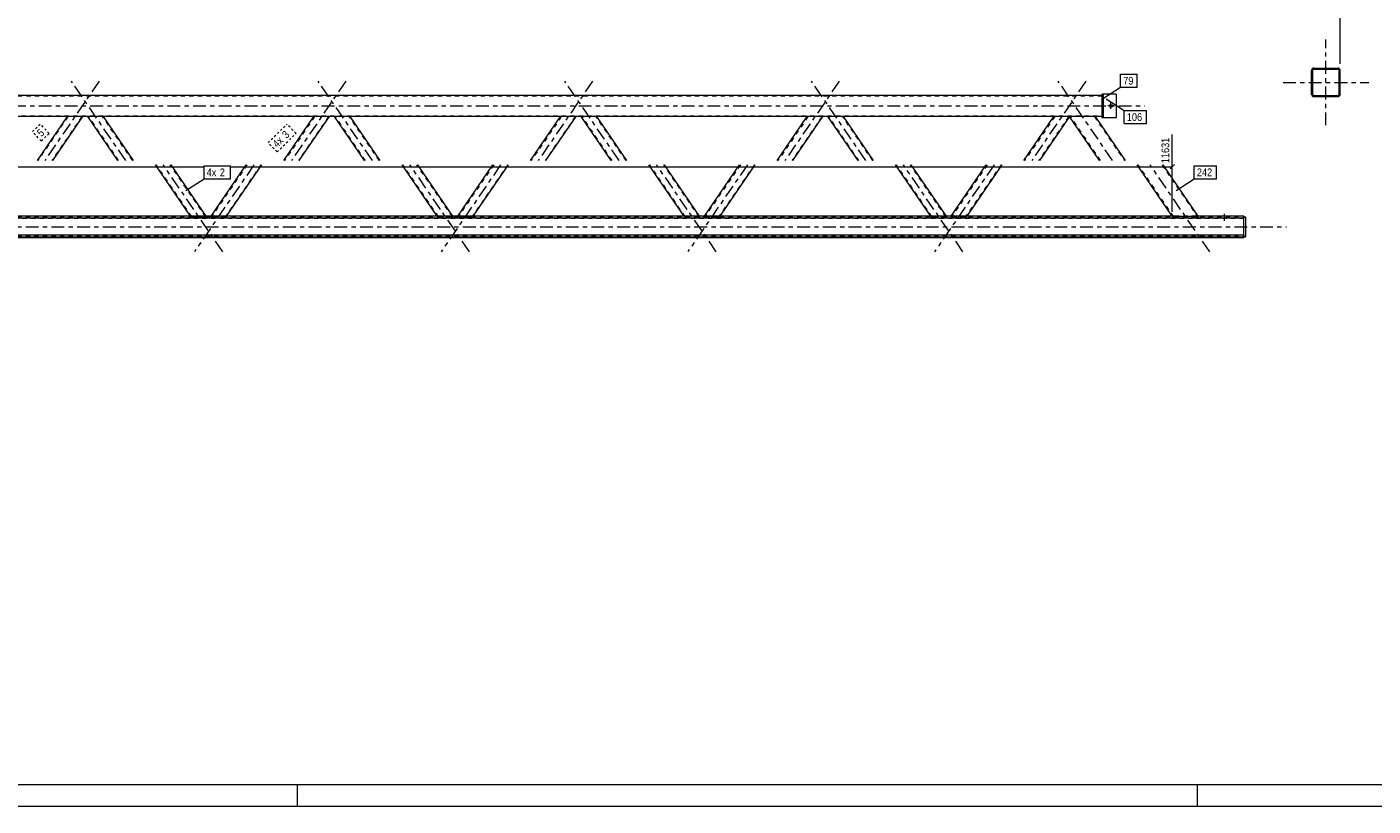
# Model space of a CAD drawing. Header units: millimetres. Extents: x 0 to 914, y 0 to 420.
# Tile 6 of 10: x 431 to 745, y 0 to 182. Entities that reach past the tile are written whole.
import ezdxf

# ---------------------------------------------------------------- set-up
doc = ezdxf.new("R2010")
doc.units = ezdxf.units.MM
for name, pattern in [('XKITLINE00', [0]), ('XKITLINE01', [4, 1, -1, 1, -1]), ('XKITLINE03', [6, 3, -1, 1, -1]), ('XKITLINE04', [3, 0.5, -0.5, 0.5, -0.5, 0.5, -0.5])]:
    doc.linetypes.add(name, pattern=pattern)
for name, color, linetype, lineweight in [('Arkusz rysunku', 3, 'Continuous', 0), ('Element', 2, 'Continuous', 0), ('Wymiar', 4, 'Continuous', 0), ('Znak elementu', 2, 'Continuous', 0), ('Śruba', 3, 'Continuous', 0)]:
    doc.layers.add(name, color=color, linetype=linetype, lineweight=lineweight)
doc.styles.add('ARIAL', font='ARIAL.TTF')

msp = doc.modelspace()

# ---------------------------------------------------------------- linework, layer by layer
at = {"layer": 'Arkusz rysunku', "linetype": 'XKITLINE00', "lineweight": 0}
for p, q in [((5, 5), (909, 5)), ((494, 0), (494, 5)), ((704, 0), (704, 5)), ((0, 0), (914, 0))]:
    msp.add_line(p, q, dxfattribs=at)
at = {"layer": 'Element', "linetype": 'XKITLINE03', "lineweight": 0}
for p, q in [((733.95, 158.93), (733.95, 178.93)), ((447.69, 169.18), (435.02, 150.68)), ((453.9, 150.68), (441.24, 169.18)), ((505.25, 169.18), (492.59, 150.68)), ((511.46, 150.68), (498.8, 169.18)), ((562.82, 169.18), (550.16, 150.68)), ((569.03, 150.68), (556.37, 169.18)), ((620.38, 169.18), (607.72, 150.68)), ((626.6, 150.68), (613.93, 169.18)), ((677.95, 169.18), (665.29, 150.68)), ((684.16, 150.68), (671.5, 169.18)), ((723.95, 168.93), (743.95, 168.93)), ((139.62, 163.43), (691.73, 163.43)), ((476.57, 129.37), (462.66, 149.68)), ((483.83, 149.68), (469.92, 129.37)), ((534.13, 129.37), (520.23, 149.68)), ((541.39, 149.68), (527.49, 129.37)), ((591.7, 129.37), (577.79, 149.68)), ((598.96, 149.68), (585.05, 129.37)), ((649.26, 129.37), (635.36, 149.68)), ((656.52, 149.68), (642.62, 129.37)), ((706.83, 129.37), (692.93, 149.68)), ((106.58, 135.22), (724.78, 135.22))]:
    msp.add_line(p, q, dxfattribs=at)
at = {"layer": 'Element', "linetype": 'XKITLINE00', "lineweight": 0}
for p, q in [((730.66, 171.93), (730.62, 171.73)), ((730.66, 171.93), (730.62, 171.73)), ((730.62, 166.13), (730.62, 171.73)), ((730.62, 166.13), (730.62, 171.73)), ((730.89, 171.73), (730.91, 171.83)), ((730.89, 171.73), (730.91, 171.83)), ((730.89, 166.13), (730.89, 171.73)), ((730.89, 166.13), (730.89, 171.73)), ((730.91, 171.83), (730.97, 171.92)), ((730.91, 171.83), (730.97, 171.92)), ((731.15, 172.26), (730.95, 172.22)), ((731.15, 172.26), (730.95, 172.22)), ((730.97, 171.92), (731.05, 171.98)), ((730.97, 171.92), (731.05, 171.98)), ((731.05, 171.98), (731.15, 172)), ((731.05, 171.98), (731.15, 172)), ((731.15, 172.26), (736.75, 172.26)), ((731.15, 172.26), (736.75, 172.26)), ((731.15, 172), (736.75, 172)), ((731.15, 172), (736.75, 172)), ((736.96, 172.22), (736.75, 172.26)), ((736.96, 172.22), (736.75, 172.26)), ((736.75, 172), (736.86, 171.98)), ((736.75, 172), (736.86, 171.98)), ((736.86, 171.98), (736.94, 171.92)), ((736.86, 171.98), (736.94, 171.92)), ((736.94, 171.92), (737, 171.83)), ((736.94, 171.92), (737, 171.83)), ((737, 171.83), (737.02, 171.73)), ((737, 171.83), (737.02, 171.73)), ((737.02, 166.13), (737.02, 171.73)), ((737.02, 166.13), (737.02, 171.73)), ((737.29, 171.73), (737.25, 171.93)), ((737.29, 171.73), (737.25, 171.93)), ((737.29, 166.13), (737.29, 171.73)), ((737.29, 166.13), (737.29, 171.73)), ((149.62, 165.93), (681.73, 165.93)), ((682.03, 166.18), (681.73, 166.18)), ((681.73, 160.68), (681.73, 166.18)), ((682.03, 160.68), (682.03, 166.18)), ((685.03, 166.18), (682.03, 166.18)), ((685.03, 166.18), (685.03, 160.68)), ((730.62, 166.13), (730.66, 165.93)), ((730.62, 166.13), (730.66, 165.93)), ((730.91, 166.03), (730.89, 166.13)), ((730.91, 166.03), (730.89, 166.13)), ((730.97, 165.94), (730.91, 166.03)), ((730.97, 165.94), (730.91, 166.03)), ((730.95, 165.64), (731.15, 165.6)), ((730.95, 165.64), (731.15, 165.6)), ((731.05, 165.88), (730.97, 165.94)), ((731.05, 165.88), (730.97, 165.94)), ((731.15, 165.86), (731.05, 165.88)), ((731.15, 165.86), (731.05, 165.88)), ((731.15, 165.86), (736.75, 165.86)), ((731.15, 165.86), (736.75, 165.86)), ((731.15, 165.6), (736.75, 165.6)), ((731.15, 165.6), (736.75, 165.6)), ((736.86, 165.88), (736.75, 165.86)), ((736.86, 165.88), (736.75, 165.86)), ((736.75, 165.6), (736.96, 165.64)), ((736.75, 165.6), (736.96, 165.64)), ((736.94, 165.94), (736.86, 165.88)), ((736.94, 165.94), (736.86, 165.88)), ((737, 166.03), (736.94, 165.94)), ((737, 166.03), (736.94, 165.94)), ((737.02, 166.13), (737, 166.03)), ((737.02, 166.13), (737, 166.03)), ((737.25, 165.93), (737.29, 166.13)), ((737.25, 165.93), (737.29, 166.13)), ((674.12, 160.93), (157.24, 160.93)), ((440.22, 160.93), (433.21, 150.68)), ((443.86, 160.93), (436.84, 150.68)), ((452.08, 150.68), (445.07, 160.93)), ((455.71, 150.68), (448.7, 160.93)), ((490.77, 150.68), (497.79, 160.93)), ((494.41, 150.68), (501.42, 160.93)), ((509.65, 150.68), (502.63, 160.93)), ((513.28, 150.68), (506.27, 160.93)), ((548.34, 150.68), (555.35, 160.93)), ((551.97, 150.68), (558.99, 160.93)), ((567.21, 150.68), (560.2, 160.93)), ((570.85, 150.68), (563.83, 160.93)), ((605.91, 150.68), (612.92, 160.93)), ((609.54, 150.68), (616.56, 160.93)), ((624.78, 150.68), (617.76, 160.93)), ((628.41, 150.68), (621.4, 160.93)), ((663.47, 150.68), (670.49, 160.93)), ((674.12, 160.93), (667.11, 150.68)), ((681.13, 150.68), (674.12, 160.93)), ((674.12, 160.93), (674.12, 160.93)), ((674.15, 160.93), (674.12, 160.93)), ((674.26, 160.93), (674.15, 160.93)), ((680.18, 160.93), (674.26, 160.93)), ((681.73, 160.93), (680.18, 160.93)), ((687.19, 150.68), (680.18, 160.93)), ((682.03, 160.68), (681.73, 160.68)), ((685.03, 160.68), (682.03, 160.68)), ((469.05, 137.7), (460.85, 149.68)), ((472.68, 137.7), (464.48, 149.68)), ((473.81, 137.7), (482.01, 149.68)), ((477.44, 137.7), (485.64, 149.68)), ((526.61, 137.7), (518.41, 149.68)), ((530.25, 137.7), (522.05, 149.68)), ((531.37, 137.7), (539.57, 149.68)), ((535.01, 137.7), (543.21, 149.68)), ((584.18, 137.7), (575.98, 149.68)), ((587.81, 137.7), (579.61, 149.68)), ((588.94, 137.7), (597.14, 149.68)), ((592.57, 137.7), (600.77, 149.68)), ((641.74, 137.7), (633.54, 149.68)), ((645.38, 137.7), (637.18, 149.68)), ((646.5, 137.7), (654.71, 149.68)), ((658.34, 149.68), (650.14, 137.7)), ((698.1, 137.7), (689.9, 149.68)), ((704.16, 137.7), (695.96, 149.68)), ((116.58, 137.3), (714.78, 137.3)), ((698.57, 137.7), (132.85, 137.7)), ((698.58, 137.7), (698.57, 137.7)), ((698.58, 137.7), (703.67, 137.7)), ((703.67, 137.7), (703.68, 137.7)), ((714.78, 137.7), (703.68, 137.7)), ((714.78, 137.3), (714.78, 137.7)), ((714.78, 133.05), (714.78, 137.55)), ((714.78, 137.55), (715.18, 137.55)), ((715.18, 137.55), (715.18, 132.89)), ((116.58, 133.3), (714.78, 133.3)), ((116.58, 132.9), (714.78, 132.9)), ((116.58, 132.74), (714.78, 132.74)), ((714.78, 132.74), (714.78, 133.3)), ((714.78, 133.05), (715.18, 133.05)), ((714.78, 132.89), (715.18, 132.89))]:
    msp.add_line(p, q, dxfattribs=at)
at = {"layer": 'Element', "linetype": 'XKITLINE01', "lineweight": 0}
for p, q in [((681.73, 165.73), (149.62, 165.73)), ((681.73, 165.93), (681.73, 160.93)), ((682.03, 160.68), (682.03, 166.18)), ((149.62, 161.13), (681.73, 161.13)), ((440.4, 160.93), (433.39, 150.68)), ((443.68, 160.93), (436.66, 150.68)), ((443.86, 160.93), (440.22, 160.93)), ((448.7, 160.93), (445.07, 160.93)), ((452.26, 150.68), (445.25, 160.93)), ((455.53, 150.68), (448.52, 160.93)), ((497.97, 160.93), (490.96, 150.68)), ((501.24, 160.93), (494.23, 150.68)), ((501.42, 160.93), (497.79, 160.93)), ((506.27, 160.93), (502.63, 160.93)), ((509.83, 150.68), (502.81, 160.93)), ((513.1, 150.68), (506.08, 160.93)), ((555.54, 160.93), (548.52, 150.68)), ((558.81, 160.93), (551.79, 150.68)), ((558.99, 160.93), (555.35, 160.93)), ((563.83, 160.93), (560.2, 160.93)), ((567.39, 150.68), (560.38, 160.93)), ((570.67, 150.68), (563.65, 160.93)), ((613.1, 160.93), (606.09, 150.68)), ((616.37, 160.93), (609.36, 150.68)), ((616.56, 160.93), (612.92, 160.93)), ((621.4, 160.93), (617.76, 160.93)), ((624.96, 150.68), (617.94, 160.93)), ((628.23, 150.68), (621.22, 160.93)), ((670.67, 160.93), (663.65, 150.68)), ((673.94, 160.93), (666.92, 150.68)), ((674.12, 160.93), (670.49, 160.93)), ((680.18, 160.93), (674.12, 160.93)), ((674.12, 160.93), (674.12, 160.93)), ((674.12, 160.93), (674.12, 160.93)), ((674.42, 160.93), (674.26, 160.93)), ((681.37, 150.68), (674.36, 160.93)), ((674.36, 160.93), (674.36, 160.93)), ((674.38, 160.93), (674.36, 160.93)), ((674.36, 160.93), (674.38, 160.93)), ((674.42, 160.93), (674.38, 160.93)), ((674.38, 160.93), (674.42, 160.93)), ((674.42, 160.93), (674.42, 160.93)), ((679.93, 160.93), (686.95, 150.68)), ((469.31, 137.58), (461.03, 149.68)), ((472.58, 137.58), (464.3, 149.68)), ((482.19, 149.68), (473.91, 137.58)), ((485.46, 149.68), (477.18, 137.58)), ((526.87, 137.58), (518.59, 149.68)), ((530.15, 137.58), (521.86, 149.68)), ((539.76, 149.68), (531.47, 137.58)), ((543.03, 149.68), (534.75, 137.58)), ((584.44, 137.58), (576.16, 149.68)), ((587.71, 137.58), (579.43, 149.68)), ((597.32, 149.68), (589.04, 137.58)), ((600.59, 149.68), (592.31, 137.58)), ((642.01, 137.58), (633.72, 149.68)), ((645.28, 137.58), (637, 149.68)), ((654.89, 149.68), (646.61, 137.58)), ((658.16, 149.68), (649.88, 137.58)), ((698.44, 137.55), (690.14, 149.68)), ((695.71, 149.68), (704.01, 137.55)), ((116.58, 137.54), (714.78, 137.54)), ((714.78, 137.2), (116.58, 137.2)), ((714.78, 137.14), (116.58, 137.14)), ((469.07, 137.66), (469.05, 137.7)), ((469.13, 137.58), (469.07, 137.66)), ((469.1, 137.66), (469.07, 137.66)), ((469.18, 137.66), (469.1, 137.66)), ((469.13, 137.58), (469.16, 137.58)), ((469.16, 137.58), (469.24, 137.57)), ((469.29, 137.66), (469.18, 137.66)), ((469.24, 137.57), (469.36, 137.57)), ((469.26, 137.66), (469.27, 137.66)), ((469.27, 137.66), (469.31, 137.66)), ((469.43, 137.67), (469.29, 137.66)), ((469.31, 137.66), (469.37, 137.66)), ((469.32, 137.58), (469.31, 137.58)), ((469.36, 137.58), (469.32, 137.58)), ((469.42, 137.58), (469.36, 137.58)), ((469.36, 137.57), (469.5, 137.57)), ((469.37, 137.66), (469.43, 137.66)), ((469.49, 137.58), (469.42, 137.58)), ((469.43, 137.67), (472.34, 137.67)), ((469.43, 137.66), (472.34, 137.66)), ((469.49, 137.58), (472.4, 137.58)), ((469.5, 137.57), (472.4, 137.57)), ((472.48, 137.66), (472.34, 137.67)), ((472.34, 137.66), (472.41, 137.66)), ((472.47, 137.58), (472.4, 137.58)), ((472.4, 137.57), (472.54, 137.57)), ((472.41, 137.66), (472.47, 137.66)), ((472.47, 137.66), (472.51, 137.66)), ((472.53, 137.58), (472.47, 137.58)), ((472.6, 137.66), (472.48, 137.66)), ((472.51, 137.66), (472.53, 137.66)), ((472.57, 137.58), (472.53, 137.58)), ((472.54, 137.57), (472.66, 137.57)), ((472.58, 137.58), (472.57, 137.58)), ((472.68, 137.66), (472.6, 137.66)), ((472.66, 137.57), (472.74, 137.58)), ((472.71, 137.66), (472.68, 137.7)), ((472.71, 137.66), (472.68, 137.66)), ((472.76, 137.58), (472.71, 137.66)), ((472.74, 137.58), (472.76, 137.58)), ((473.73, 137.58), (473.78, 137.66)), ((473.73, 137.58), (473.75, 137.58)), ((473.75, 137.58), (473.83, 137.57)), ((473.78, 137.66), (473.81, 137.7)), ((473.81, 137.66), (473.78, 137.66)), ((473.89, 137.66), (473.81, 137.66)), ((473.83, 137.57), (473.95, 137.57)), ((474.01, 137.66), (473.89, 137.66)), ((473.91, 137.58), (473.96, 137.66)), ((473.92, 137.58), (473.91, 137.58)), ((473.96, 137.58), (473.92, 137.58)), ((473.95, 137.57), (474.08, 137.57)), ((473.96, 137.66), (473.98, 137.66)), ((474.02, 137.58), (473.96, 137.58)), ((473.98, 137.66), (474.02, 137.66)), ((474.15, 137.67), (474.01, 137.66)), ((474.02, 137.66), (474.08, 137.66)), ((474.09, 137.58), (474.02, 137.58)), ((474.08, 137.66), (474.15, 137.66)), ((474.08, 137.57), (476.99, 137.57)), ((474.09, 137.58), (477, 137.58)), ((474.15, 137.67), (477.06, 137.67)), ((474.15, 137.66), (477.05, 137.66)), ((476.99, 137.57), (477.13, 137.57)), ((477.06, 137.58), (477, 137.58)), ((477.05, 137.66), (477.12, 137.66)), ((477.2, 137.66), (477.06, 137.67)), ((477.12, 137.58), (477.06, 137.58)), ((477.12, 137.66), (477.18, 137.66)), ((477.17, 137.58), (477.12, 137.58)), ((477.13, 137.57), (477.25, 137.57)), ((477.18, 137.58), (477.17, 137.58)), ((477.18, 137.58), (477.23, 137.66)), ((477.18, 137.66), (477.22, 137.66)), ((477.31, 137.66), (477.2, 137.66)), ((477.22, 137.66), (477.23, 137.66)), ((477.25, 137.57), (477.33, 137.58)), ((477.39, 137.66), (477.31, 137.66)), ((477.33, 137.58), (477.36, 137.58)), ((477.36, 137.58), (477.41, 137.66)), ((477.41, 137.66), (477.39, 137.66)), ((477.41, 137.66), (477.44, 137.7)), ((526.64, 137.66), (526.61, 137.7)), ((526.69, 137.58), (526.64, 137.66)), ((526.67, 137.66), (526.64, 137.66)), ((526.74, 137.66), (526.67, 137.66)), ((526.69, 137.58), (526.72, 137.58)), ((526.72, 137.58), (526.8, 137.57)), ((526.86, 137.66), (526.74, 137.66)), ((526.8, 137.57), (526.92, 137.57)), ((526.82, 137.66), (526.83, 137.66)), ((526.83, 137.66), (526.87, 137.66)), ((527, 137.67), (526.86, 137.66)), ((526.87, 137.66), (526.93, 137.66)), ((526.89, 137.58), (526.87, 137.58)), ((526.93, 137.58), (526.89, 137.58)), ((526.92, 137.57), (527.06, 137.57)), ((526.93, 137.66), (527, 137.66)), ((526.99, 137.58), (526.93, 137.58)), ((527.06, 137.58), (526.99, 137.58)), ((527, 137.67), (529.91, 137.67)), ((527, 137.66), (529.91, 137.66)), ((527.06, 137.58), (529.97, 137.58)), ((527.06, 137.57), (529.97, 137.57)), ((530.05, 137.66), (529.91, 137.67)), ((529.91, 137.66), (529.98, 137.66)), ((530.04, 137.58), (529.97, 137.58)), ((529.97, 137.57), (530.11, 137.57)), ((529.98, 137.66), (530.04, 137.66)), ((530.04, 137.66), (530.08, 137.66)), ((530.09, 137.58), (530.04, 137.58)), ((530.16, 137.66), (530.05, 137.66)), ((530.08, 137.66), (530.09, 137.66)), ((530.13, 137.58), (530.09, 137.58)), ((530.11, 137.57), (530.23, 137.57)), ((530.15, 137.58), (530.13, 137.58)), ((530.25, 137.66), (530.16, 137.66)), ((530.23, 137.57), (530.3, 137.58)), ((530.28, 137.66), (530.25, 137.7)), ((530.28, 137.66), (530.25, 137.66)), ((530.33, 137.58), (530.28, 137.66)), ((530.3, 137.58), (530.33, 137.58)), ((531.29, 137.58), (531.34, 137.66)), ((531.29, 137.58), (531.32, 137.58)), ((531.32, 137.58), (531.39, 137.57)), ((531.34, 137.66), (531.37, 137.7)), ((531.37, 137.66), (531.34, 137.66)), ((531.46, 137.66), (531.37, 137.66)), ((531.39, 137.57), (531.51, 137.57)), ((531.57, 137.66), (531.46, 137.66)), ((531.47, 137.58), (531.53, 137.66)), ((531.49, 137.58), (531.47, 137.58)), ((531.53, 137.58), (531.49, 137.58)), ((531.51, 137.57), (531.65, 137.57)), ((531.53, 137.66), (531.54, 137.66)), ((531.58, 137.58), (531.53, 137.58)), ((531.54, 137.66), (531.58, 137.66)), ((531.71, 137.67), (531.57, 137.66)), ((531.58, 137.66), (531.64, 137.66)), ((531.65, 137.58), (531.58, 137.58)), ((531.64, 137.66), (531.71, 137.66)), ((531.65, 137.58), (534.56, 137.58)), ((531.65, 137.57), (534.56, 137.57)), ((531.71, 137.67), (534.62, 137.67)), ((531.71, 137.66), (534.62, 137.66)), ((534.63, 137.58), (534.56, 137.58)), ((534.56, 137.57), (534.7, 137.57)), ((534.76, 137.66), (534.62, 137.67)), ((534.62, 137.66), (534.69, 137.66)), ((534.69, 137.58), (534.63, 137.58)), ((534.69, 137.66), (534.75, 137.66)), ((534.73, 137.58), (534.69, 137.58)), ((534.7, 137.57), (534.82, 137.57)), ((534.75, 137.58), (534.73, 137.58)), ((534.75, 137.58), (534.8, 137.66)), ((534.75, 137.66), (534.79, 137.66)), ((534.88, 137.66), (534.76, 137.66)), ((534.79, 137.66), (534.8, 137.66)), ((534.82, 137.57), (534.9, 137.58)), ((534.95, 137.66), (534.88, 137.66)), ((534.9, 137.58), (534.93, 137.58)), ((534.93, 137.58), (534.98, 137.66)), ((534.98, 137.66), (534.95, 137.66)), ((534.98, 137.66), (535.01, 137.7)), ((584.21, 137.66), (584.18, 137.7)), ((584.26, 137.58), (584.21, 137.66)), ((584.23, 137.66), (584.21, 137.66)), ((584.31, 137.66), (584.23, 137.66)), ((584.26, 137.58), (584.29, 137.58)), ((584.29, 137.58), (584.37, 137.57)), ((584.42, 137.66), (584.31, 137.66)), ((584.37, 137.57), (584.49, 137.57)), ((584.39, 137.66), (584.4, 137.66)), ((584.4, 137.66), (584.44, 137.66)), ((584.56, 137.67), (584.42, 137.66)), ((584.44, 137.66), (584.5, 137.66)), ((584.46, 137.58), (584.44, 137.58)), ((584.5, 137.58), (584.46, 137.58)), ((584.49, 137.57), (584.63, 137.57)), ((584.5, 137.66), (584.57, 137.66)), ((584.56, 137.58), (584.5, 137.58)), ((584.56, 137.67), (587.47, 137.67)), ((584.62, 137.58), (584.56, 137.58)), ((584.57, 137.66), (587.47, 137.66)), ((584.62, 137.58), (587.53, 137.58)), ((584.63, 137.57), (587.54, 137.57)), ((587.61, 137.66), (587.47, 137.67)), ((587.47, 137.66), (587.54, 137.66)), ((587.6, 137.58), (587.53, 137.58)), ((587.54, 137.66), (587.6, 137.66)), ((587.54, 137.57), (587.67, 137.57)), ((587.6, 137.66), (587.64, 137.66)), ((587.66, 137.58), (587.6, 137.58)), ((587.73, 137.66), (587.61, 137.66)), ((587.64, 137.66), (587.66, 137.66)), ((587.7, 137.58), (587.66, 137.58)), ((587.67, 137.57), (587.79, 137.57)), ((587.71, 137.58), (587.7, 137.58)), ((587.81, 137.66), (587.73, 137.66)), ((587.79, 137.57), (587.87, 137.58)), ((587.84, 137.66), (587.81, 137.7)), ((587.84, 137.66), (587.81, 137.66)), ((587.89, 137.58), (587.84, 137.66)), ((587.87, 137.58), (587.89, 137.58)), ((588.86, 137.58), (588.91, 137.66)), ((588.86, 137.58), (588.88, 137.58)), ((588.88, 137.58), (588.96, 137.57)), ((588.91, 137.66), (588.94, 137.7)), ((588.94, 137.66), (588.91, 137.66)), ((589.02, 137.66), (588.94, 137.66)), ((588.96, 137.57), (589.08, 137.57)), ((589.14, 137.66), (589.02, 137.66)), ((589.04, 137.58), (589.09, 137.66)), ((589.05, 137.58), (589.04, 137.58)), ((589.09, 137.58), (589.05, 137.58)), ((589.08, 137.57), (589.22, 137.57)), ((589.09, 137.66), (589.11, 137.66)), ((589.15, 137.58), (589.09, 137.58)), ((589.11, 137.66), (589.15, 137.66)), ((589.28, 137.67), (589.14, 137.66)), ((589.15, 137.66), (589.21, 137.66)), ((589.22, 137.58), (589.15, 137.58)), ((589.21, 137.66), (589.28, 137.66)), ((589.22, 137.58), (592.13, 137.58)), ((589.22, 137.57), (592.12, 137.57)), ((589.28, 137.67), (592.19, 137.67)), ((589.28, 137.66), (592.19, 137.66)), ((592.12, 137.57), (592.26, 137.57)), ((592.2, 137.58), (592.13, 137.58)), ((592.33, 137.66), (592.19, 137.67)), ((592.19, 137.66), (592.25, 137.66)), ((592.26, 137.58), (592.2, 137.58)), ((592.25, 137.66), (592.31, 137.66)), ((592.3, 137.58), (592.26, 137.58)), ((592.26, 137.57), (592.38, 137.57)), ((592.31, 137.58), (592.3, 137.58)), ((592.31, 137.58), (592.36, 137.66)), ((592.31, 137.66), (592.35, 137.66)), ((592.44, 137.66), (592.33, 137.66)), ((592.35, 137.66), (592.36, 137.66)), ((592.38, 137.57), (592.46, 137.58)), ((592.52, 137.66), (592.44, 137.66)), ((592.46, 137.58), (592.49, 137.58)), ((592.49, 137.58), (592.55, 137.66)), ((592.55, 137.66), (592.52, 137.66)), ((592.55, 137.66), (592.57, 137.7)), ((641.77, 137.66), (641.74, 137.7)), ((641.82, 137.58), (641.77, 137.66)), ((641.8, 137.66), (641.77, 137.66)), ((641.87, 137.66), (641.8, 137.66)), ((641.82, 137.58), (641.85, 137.58)), ((641.85, 137.58), (641.94, 137.57)), ((641.99, 137.66), (641.87, 137.66)), ((641.94, 137.57), (642.05, 137.57)), ((641.95, 137.66), (641.97, 137.66)), ((641.97, 137.66), (642.01, 137.66)), ((642.13, 137.67), (641.99, 137.66)), ((642.01, 137.66), (642.06, 137.66)), ((642.02, 137.58), (642.01, 137.58)), ((642.06, 137.58), (642.02, 137.58)), ((642.05, 137.57), (642.19, 137.57)), ((642.06, 137.66), (642.13, 137.66)), ((642.12, 137.58), (642.06, 137.58)), ((642.19, 137.58), (642.12, 137.58)), ((642.13, 137.67), (645.04, 137.67)), ((642.13, 137.66), (645.04, 137.66)), ((642.19, 137.58), (645.1, 137.58)), ((642.19, 137.57), (645.1, 137.57)), ((645.18, 137.66), (645.04, 137.67)), ((645.04, 137.66), (645.11, 137.66)), ((645.17, 137.58), (645.1, 137.58)), ((645.1, 137.57), (645.24, 137.57)), ((645.11, 137.66), (645.17, 137.66)), ((645.17, 137.66), (645.21, 137.66)), ((645.23, 137.58), (645.17, 137.58)), ((645.3, 137.66), (645.18, 137.66)), ((645.21, 137.66), (645.23, 137.66)), ((645.27, 137.58), (645.23, 137.58)), ((645.24, 137.57), (645.36, 137.57)), ((645.28, 137.58), (645.27, 137.58)), ((645.38, 137.66), (645.3, 137.66)), ((645.36, 137.57), (645.43, 137.58)), ((645.41, 137.66), (645.38, 137.7)), ((645.41, 137.66), (645.38, 137.66)), ((645.46, 137.58), (645.41, 137.66)), ((645.43, 137.58), (645.46, 137.58)), ((646.42, 137.58), (646.48, 137.66)), ((646.42, 137.58), (646.45, 137.58)), ((646.45, 137.58), (646.53, 137.57)), ((646.48, 137.66), (646.5, 137.7)), ((646.51, 137.66), (646.48, 137.66)), ((646.59, 137.66), (646.51, 137.66)), ((646.53, 137.57), (646.64, 137.57)), ((646.71, 137.66), (646.59, 137.66)), ((646.61, 137.58), (646.66, 137.66)), ((646.62, 137.58), (646.61, 137.58)), ((646.66, 137.58), (646.62, 137.58)), ((646.64, 137.57), (646.78, 137.57)), ((646.66, 137.66), (646.67, 137.66)), ((646.72, 137.58), (646.66, 137.58)), ((646.67, 137.66), (646.71, 137.66)), ((646.85, 137.67), (646.71, 137.66)), ((646.71, 137.66), (646.77, 137.66)), ((646.79, 137.58), (646.72, 137.58)), ((646.77, 137.66), (646.84, 137.66)), ((646.78, 137.57), (649.69, 137.57)), ((646.79, 137.58), (649.69, 137.58)), ((646.84, 137.66), (649.75, 137.66)), ((646.85, 137.67), (649.75, 137.67)), ((649.76, 137.58), (649.69, 137.58)), ((649.69, 137.57), (649.83, 137.57)), ((649.89, 137.66), (649.75, 137.67)), ((649.75, 137.66), (649.82, 137.66)), ((649.82, 137.58), (649.76, 137.58)), ((649.82, 137.66), (649.88, 137.66)), ((649.86, 137.58), (649.82, 137.58)), ((649.83, 137.57), (649.95, 137.57)), ((649.88, 137.58), (649.86, 137.58)), ((649.88, 137.58), (649.93, 137.66)), ((649.88, 137.66), (649.92, 137.66)), ((650.01, 137.66), (649.89, 137.66)), ((649.92, 137.66), (649.93, 137.66)), ((649.95, 137.57), (650.03, 137.58)), ((650.09, 137.66), (650.01, 137.66)), ((650.03, 137.58), (650.06, 137.58)), ((650.06, 137.58), (650.11, 137.66)), ((650.11, 137.66), (650.09, 137.66)), ((650.11, 137.66), (650.14, 137.7)), ((698.11, 137.68), (698.1, 137.7)), ((698.14, 137.69), (698.11, 137.68)), ((698.2, 137.55), (698.11, 137.68)), ((698.24, 137.69), (698.14, 137.69)), ((698.2, 137.55), (698.24, 137.55)), ((698.4, 137.7), (698.24, 137.69)), ((698.24, 137.55), (698.35, 137.54)), ((698.35, 137.68), (698.37, 137.69)), ((698.44, 137.55), (698.35, 137.68)), ((698.35, 137.54), (698.51, 137.54)), ((698.37, 137.69), (698.42, 137.69)), ((698.57, 137.7), (698.4, 137.7)), ((698.42, 137.69), (698.5, 137.69)), ((698.46, 137.55), (698.44, 137.55)), ((698.51, 137.55), (698.46, 137.55)), ((698.5, 137.69), (698.59, 137.69)), ((698.59, 137.55), (698.51, 137.55)), ((698.51, 137.54), (698.69, 137.54)), ((703.68, 137.7), (698.57, 137.7)), ((698.59, 137.69), (703.68, 137.69)), ((698.69, 137.55), (698.59, 137.55)), ((698.69, 137.55), (703.78, 137.55)), ((698.69, 137.54), (703.78, 137.54)), ((703.68, 137.7), (703.86, 137.7)), ((703.68, 137.69), (703.77, 137.69)), ((703.77, 137.69), (703.85, 137.69)), ((703.87, 137.55), (703.78, 137.55)), ((703.78, 137.54), (703.97, 137.54)), ((703.85, 137.69), (703.9, 137.69)), ((704.02, 137.69), (703.86, 137.7)), ((703.95, 137.55), (703.87, 137.55)), ((703.9, 137.69), (703.92, 137.68)), ((704.01, 137.55), (703.92, 137.68)), ((704, 137.55), (703.95, 137.55)), ((703.97, 137.54), (704.12, 137.54)), ((704.01, 137.55), (704, 137.55)), ((704.13, 137.69), (704.02, 137.69)), ((704.12, 137.54), (704.22, 137.55)), ((704.17, 137.68), (704.13, 137.69)), ((704.17, 137.68), (704.16, 137.7)), ((704.26, 137.55), (704.17, 137.68)), ((704.22, 137.55), (704.26, 137.55)), ((714.78, 132.89), (714.78, 137.55)), ((715.18, 137.39), (714.78, 137.39)), ((714.78, 133.3), (714.78, 137.3)), ((116.58, 133.24), (714.78, 133.24)), ((116.58, 133.14), (714.78, 133.14)), ((714.78, 132.9), (714.78, 132.89))]:
    msp.add_line(p, q, dxfattribs=at)
at = {"layer": 'Element', "linetype": 'XKITLINE00', "lineweight": 0}
for centre, start, end in [((731.15, 171.73), 112.5, 157.5), ((731.15, 171.73), 112.5, 157.5), ((736.75, 171.73), 22.5, 67.5), ((736.75, 171.73), 22.5, 67.5), ((731.15, 166.13), 202.5, 247.5), ((731.15, 166.13), 202.5, 247.5), ((736.75, 166.13), 292.5, 337.5), ((736.75, 166.13), 292.5, 337.5)]:
    msp.add_arc(centre, 0.533, start, end, dxfattribs=at)
at = {"layer": 'Wymiar', "linetype": 'XKITLINE00', "lineweight": 0}
for p, q in [((737.29, 173.26), (737.29, 231.79)), ((698.1, 138.7), (698.1, 156.73)), ((416.85, 149.24), (472.19, 149.24)), ((478.34, 149.24), (698.1, 149.24)), ((698.61, 149.75), (697.59, 148.73))]:
    msp.add_line(p, q, dxfattribs=at)
at = {"layer": 'Znak elementu', "linetype": 'XKITLINE00', "lineweight": 0}
for p, q in [((686.05, 170.81), (689.92, 170.81)), ((686.05, 167.81), (686.05, 170.81)), ((689.92, 167.81), (689.92, 170.81)), ((681.81, 165.07), (686.05, 167.81)), ((686.05, 167.81), (689.92, 167.81)), ((682.65, 165.07), (686.89, 162.32)), ((686.89, 162.32), (692.09, 162.32)), ((686.89, 159.32), (686.89, 162.32)), ((692.09, 159.32), (692.09, 162.32)), ((686.89, 159.32), (692.09, 159.32)), ((472.19, 149.43), (478.34, 149.43)), ((472.19, 146.43), (472.19, 149.43)), ((478.34, 146.43), (478.34, 149.43)), ((703.24, 149.43), (708.44, 149.43)), ((703.24, 146.43), (703.24, 149.43)), ((708.44, 146.43), (708.44, 149.43)), ((467.95, 143.69), (472.19, 146.43)), ((472.19, 146.43), (478.34, 146.43)), ((699, 143.69), (703.24, 146.43)), ((703.24, 146.43), (708.44, 146.43))]:
    msp.add_line(p, q, dxfattribs=at)
at = {"layer": 'Znak elementu', "linetype": 'XKITLINE04', "lineweight": 0}
for p, q in [((432.14, 157.42), (433.97, 159.18)), ((434.21, 155.26), (432.14, 157.42)), ((436.04, 157.01), (433.97, 159.18)), ((487.13, 154.87), (491.55, 159.15)), ((493.64, 157), (491.55, 159.15)), ((434.21, 155.26), (436.04, 157.01)), ((489.22, 152.71), (487.13, 154.87)), ((489.22, 152.71), (493.64, 157))]:
    msp.add_line(p, q, dxfattribs=at)
at = {"layer": 'Śruba', "linetype": 'XKITLINE00', "lineweight": 0}
for p, q in [((684.48, 163.43), (683.08, 163.43)), ((683.78, 162.73), (683.78, 164.13)), ((710.18, 138.21), (710.18, 136.71)), ((710.18, 138.12), (710.18, 136.62))]:
    msp.add_line(p, q, dxfattribs=at)
msp.add_circle((683.78, 163.43), 0.35, dxfattribs=at)

# ---------------------------------------------------------------- texts
at = {"layer": 'Wymiar', "style": 'ARIAL', "width": 0.85}
msp.add_text('11631', height=1.8, rotation=90.0002, dxfattribs=at).set_placement((697.38, 150.06))
at = {"layer": 'Znak elementu', "style": 'ARIAL', "width": 0.85}
for s, p in [('79', (686.65, 168.41)), ('106', (687.49, 159.92)), ('4x', (472.79, 147.03)), ('2', (475.86, 147.03)), ('242', (703.84, 147.03))]:
    msp.add_text(s, height=1.8, dxfattribs=at).set_placement(p)
for s, rotation, p in [('5', 43.8084, (434.23, 156.11)), ('3', 44.1464, (491.44, 155.7)), ('4x', 44.1464, (489.24, 153.56))]:
    msp.add_text(s, height=1.8, rotation=rotation, dxfattribs=at).set_placement(p)

doc.saveas('drawing.dxf')
